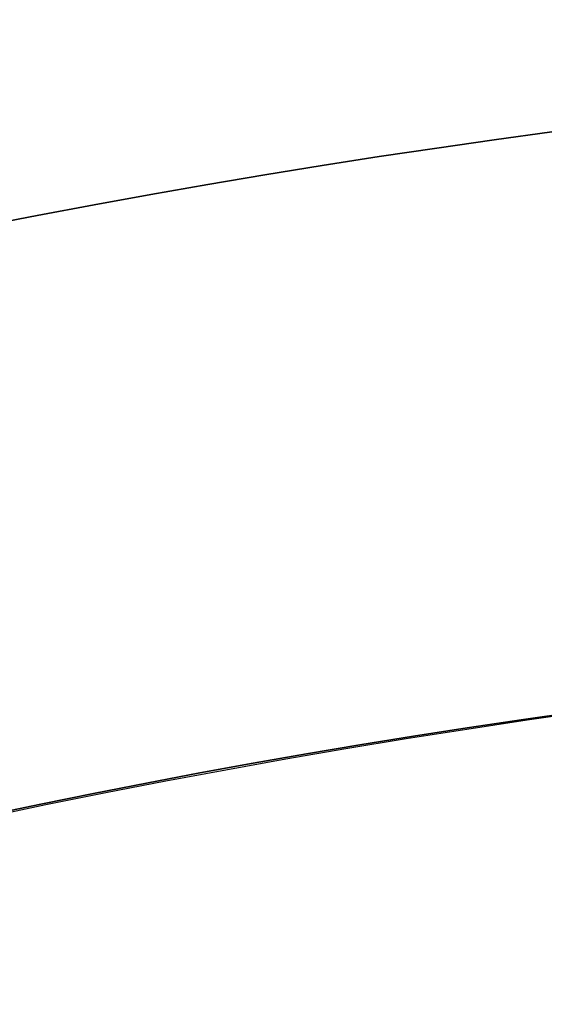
# Model space of a CAD drawing. Header units: millimetres. Extents: x 0 to 290, y -65 to 65.
# Tile 60 of 135: x 208.4941 to 208.5849, y -31.7651 to -31.5947. Entities that reach past the tile are written whole.
import ezdxf

# ---------------------------------------------------------------- set-up
doc = ezdxf.new("R2010")
doc.units = ezdxf.units.MM
doc.layers.add('Layer 01', color=7, linetype='Continuous', true_color=0x000000)

# ---------------------------------------------------------------- blocks, each defined once
blk = doc.blocks.new('Block 01')
at = {"layer": 'Layer 01'}
for centre, radius, start, end in [((223.5, -18.5, -66.50872), 14.99142, 90, 270), ((208.8, -33.2, -91.69999), 1.5, 360, 180)]:
    blk.add_arc(centre, radius, start, end, dxfattribs=at)
at = {"layer": 'Layer 01', "extrusion": (0, 0, -1)}
blk.add_arc((-208.8, -33.2, 75.24999), 1.5, 0, 180, dxfattribs=at)
at = {"layer": 'Layer 01', "extrusion": (-3.08251e-15, -1.67402e-15, -1)}
blk.add_arc((-208.8, -33.2, 58.79999), 1.5, 40.46108, 144.02295, dxfattribs=at)

msp = doc.modelspace()

# ---------------------------------------------------------------- linework, layer by layer
at = {"layer": 'Layer 01', "extrusion": (-1.18329e-30, 0, -1)}
msp.add_arc((-208.8, -33.2, 86.99999), 1.6, 270, 90, dxfattribs=at)
at = {"layer": 'Layer 01'}
msp.add_arc((208.8, -33.2, -90.89999), 1.6, 90, 270, dxfattribs=at)
at = {"layer": 'Layer 01', "extrusion": (0, 0, -1)}
msp.add_arc((-208.8, -33.2, 88.94999), 1.6, 270, 90, dxfattribs=at)

# ---------------------------------------------------------------- block references
at = {"layer": 'Layer 01'}
msp.add_blockref('Block 01', (0, 0), dxfattribs=at)

doc.saveas('drawing.dxf')
